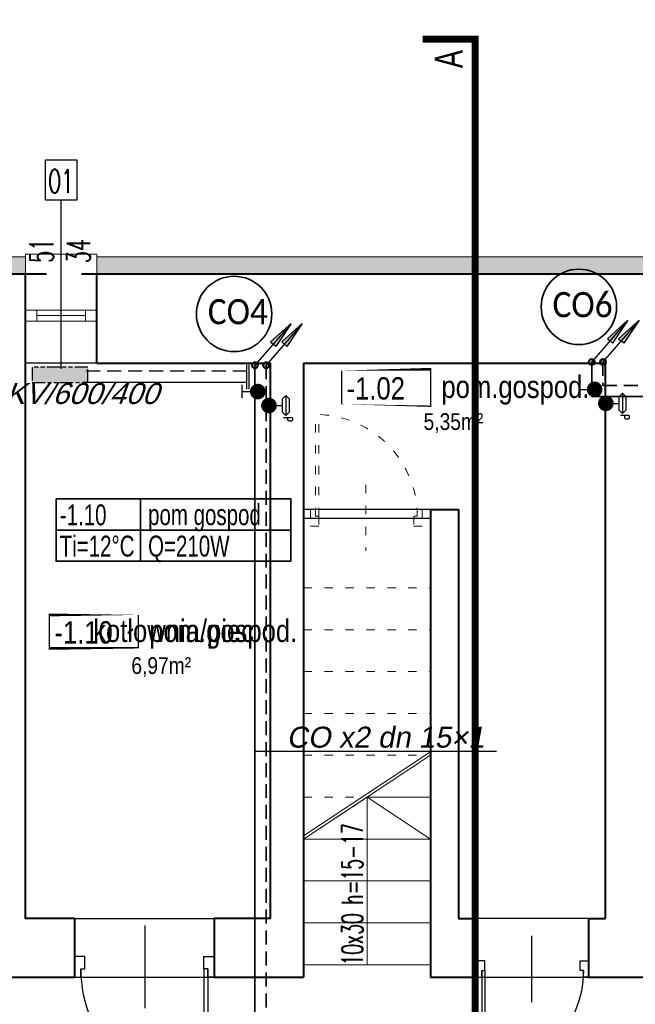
# Model space of a CAD drawing. Header units: millimetres. Extents: x 8949 to 48457, y -1077 to 15217.
# Tile 4 of 63: x 21165 to 21606, y 8088 to 8793. Entities that reach past the tile are written whole.
import ezdxf
from ezdxf.enums import TextEntityAlignment as Align

# ---------------------------------------------------------------- set-up
doc = ezdxf.new("R2010")
doc.units = ezdxf.units.MM
for name, pattern in [('ACAD_ISO03W100', [30, 12, -18]), ('DASHED', [0.75, 0.5, -0.25]), ('PHANTOM', [29.5, 9.5, -1.5, 3, -1.5, 3, -1.5, 9.5])]:
    doc.linetypes.add(name, pattern=pattern)
for name, color, linetype, lineweight in [('0A_KONSTR', 250, 'Continuous', 40), ('0A_OCIEPLENIE', 30, 'Continuous', 9), ('0A_OPISY POM', 7, 'Continuous', 9), ('0A_POMOCNICZE', 30, 'Continuous', 9), ('0A_STOLARKA', 140, 'Continuous', 9), ('__ IS co_OZN POM', 6, 'Continuous', 35), ('___CO', 1, 'Continuous', 25), ('___IS GRZEJNIKI', 1, 'PHANTOM', 30), ('___IS OPIS PIONÓW', 2, 'Continuous', 25), ('___IS OPIS SREDNIC CO', 2, 'Continuous', 25), ('___IS PION CO', 1, 'Continuous', 25)]:
    doc.layers.add(name, color=color, linetype=linetype, lineweight=lineweight)
for name, color, linetype in [('_a_drzwi', 2, 'Continuous'), ('ARMATURA', 7, 'Continuous'), ('Opisy', 4, 'Continuous')]:
    doc.layers.add(name, color=color, linetype=linetype)
doc.styles.add('1', font='simplex.shx', dxfattribs={"width": 0.6})
doc.styles.add('1_50', font='simplex.shx', dxfattribs={"width": 0.6})
doc.styles.add('ETYKIETY_PRZEWODOW', font='arial.ttf', dxfattribs={"oblique": 10, "height": 10})
doc.styles.add('m1_romans', font='romans.shx', dxfattribs={"width": 0.8})
doc.styles.get("Standard").update_dxf_attribs({"font": 'arial.ttf'})
pattern_1 = [(0, (8036.601214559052, 1017.80696612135), (4.7625, 2.749630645), [3.175, -6.35]), (120, (8036.601214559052, 1017.80696612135), (-4.762499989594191, 2.749630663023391), [3.174999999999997, -6.349999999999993]), (59.99999999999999, (8036.601214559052, 1017.80696612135), (1.040580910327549e-08, 5.499261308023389), [-6.35, 3.175])]

# ---------------------------------------------------------------- blocks, each defined once
blk = doc.blocks.new('A$C372b6b25')
at = {"layer": '_a_drzwi'}
for p, q in [((3.333333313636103, -4.444444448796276), (3.333333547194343, 63.88888889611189)), ((5.55555553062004, -4.444444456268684), (5.555555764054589, 63.852745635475)), ((37.04486090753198, 16.66666644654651), (37.04486075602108, -27.77777792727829)), ((0, 0), (3.33333332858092, -1.120861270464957e-08)), ((3.33333332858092, -1.120861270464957e-08), (3.333333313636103, -4.444444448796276)), ((3.333333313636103, -4.444444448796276), (5.55555553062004, -4.444444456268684)), ((5.55555553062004, -4.444444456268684), (5.555555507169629, -11.1111111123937)), ((69.44444444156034, -4.444444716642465), (69.44444441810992, -11.11111137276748)), ((71.66666665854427, -4.444444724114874), (69.44444444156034, -4.444444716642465)), ((71.66666667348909, -2.870419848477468e-07), (71.66666665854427, -4.444444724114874)), ((75, -2.982487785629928e-07), (71.66666667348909, -2.870419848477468e-07)), ((5.555555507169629, -11.1111111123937), (-3.839522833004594e-08, -11.1111110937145)), ((69.44444441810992, -11.11111137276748), (74.99999996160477, -11.1111113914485))]:
    blk.add_line(p, q, dxfattribs=at)
for points in [[(0, 0), (0, -11.1111110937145)], [(75, -2.982487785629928e-07), (74.99999996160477, -11.1111113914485)]]:
    blk.add_lwpolyline(points, dxfattribs=at)
blk.add_arc((3.333333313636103, -4.444444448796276), 68.33333334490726, 0, 89.99999980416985, dxfattribs=at)
blk = doc.blocks.new('A$C3A1D35A0')
at = {"layer": '___IS PION CO'}
blk.add_hatch(color=2, dxfattribs=at).paths.add_polyline_path([(0, 39.52686293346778), (-2.429371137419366, 19.93677408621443), (0, 19.93677408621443), (2.429371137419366, 19.93677408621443)])
at = {"layer": '___IS PION CO', "color": 2}
for points in [[(0, 39.52686293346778), (-2.429371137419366, 19.93677408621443), (0, 19.93677408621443)], [(0, 39.52686293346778), (0, 0)], [(0, 39.52686293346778), (0, 0)], [(0, 39.52686293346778), (2.429371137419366, 19.93677408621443), (0, 19.93677408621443)]]:
    blk.add_lwpolyline(points, dxfattribs=at)
blk = doc.blocks.new('REGDPG')
at = {"layer": 'ARMATURA', "linetype": 'Continuous'}
for p, q in [((-9, 15), (-6, 18)), ((-6, 18), (6, 18)), ((6, 18), (9, 15)), ((11, 21), (11, 13)), ((11, 21), (13, 21)), ((13, 21), (14, 20)), ((14, 18), (13, 17)), ((14, 20), (14, 18)), ((-6, 12), (-9, 15)), ((-9, 15), (9, 15)), ((6, 12), (-6, 12)), ((0, 6), (0, 12)), ((9, 15), (6, 12)), ((13, 17), (11, 17))]:
    blk.add_line(p, q, dxfattribs=at)
at = {"layer": 'ARMATURA', "linetype": 'Continuous', "const_width": 7}
blk.add_lwpolyline([(-3.5, 0, 1), (3.5, 0, 1)], format="xyb", close=True, dxfattribs=at)
blk = doc.blocks.new('ZAWORODCING')
at = {"layer": 'ARMATURA', "linetype": 'Continuous'}
for p, q in [((-6, 14), (6, 14)), ((0, 14), (0, 7))]:
    blk.add_line(p, q, dxfattribs=at)
at = {"layer": 'ARMATURA', "linetype": 'Continuous', "const_width": 7}
blk.add_lwpolyline([(-3.5, 0, 1), (3.5, 0, 1)], format="xyb", close=True, dxfattribs=at)

msp = doc.modelspace()

# ---------------------------------------------------------------- hatches: boundary and pattern name
at = {"layer": '0A_OCIEPLENIE', "transparency": 33554687}
h = msp.add_hatch(dxfattribs=at)
h.set_pattern_fill('HONEY', color=256)
h.set_pattern_definition(pattern_1)
h.paths.add_polyline_path([(21748.72370591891, 7458.432598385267), (21743.72370591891, 7458.432598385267), (21743.72370591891, 7446.432598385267), (21748.72370591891, 7446.432598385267)])
h.paths.add_polyline_path([(21743.72370591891, 7458.432598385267), (21725.72370591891, 7458.432598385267), (21725.72370591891, 7446.432598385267), (21743.72370591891, 7446.432598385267)])
h.paths.add_polyline_path([(21725.72370591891, 7458.432598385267), (21720.72370591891, 7458.432598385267), (21720.72370591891, 7446.432598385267), (21725.72370591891, 7446.432598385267)])
h.paths.add_polyline_path([(21668.72370591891, 7458.432598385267), (21645.72370591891, 7458.432598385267), (21645.72370591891, 7446.432598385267), (21668.72370591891, 7446.432598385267)])
h.paths.add_polyline_path([(21645.72370591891, 7458.432598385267), (21640.72370591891, 7458.432598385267), (21640.72370591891, 7446.432598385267), (21645.72370591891, 7446.432598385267)])
h.paths.add_polyline_path([(21588.72370591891, 7458.432598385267), (21573.72370591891, 7458.432598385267), (21573.72370591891, 7446.43259838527), (21588.72370591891, 7446.43259838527)])
h.paths.add_polyline_path([(21573.72370591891, 7458.432598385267), (21491.05126468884, 7458.432598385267), (21491.05126468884, 7446.43259838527), (21573.72370591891, 7446.43259838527)])
h.paths.add_polyline_path([(21491.05126468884, 7458.432598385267), (21450.16534674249, 7458.432598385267), (21450.16534674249, 7446.43259838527), (21491.05126468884, 7446.43259838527)])
h.paths.add_polyline_path([(21450.16534674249, 7458.432598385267), (21435.16534674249, 7458.432598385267), (21435.16534674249, 7446.43259838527), (21450.16534674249, 7446.43259838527)])
h.paths.add_polyline_path([(21384.16534674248, 7458.432598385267), (21379.16534674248, 7458.432598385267), (21379.16534674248, 7446.432598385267), (21384.16534674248, 7446.432598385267)])
h.paths.add_polyline_path([(21379.16534674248, 7458.432598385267), (21361.16534674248, 7458.432598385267), (21361.16534674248, 7446.432598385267), (21379.16534674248, 7446.432598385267)])
h.paths.add_polyline_path([(21361.16534674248, 7458.432598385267), (21356.16534674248, 7458.432598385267), (21356.16534674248, 7446.432598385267), (21361.16534674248, 7446.432598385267)])
h.paths.add_polyline_path([(21304.16534674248, 7458.432598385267), (21289.16534674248, 7458.432598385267), (21289.16534674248, 7446.432598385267), (21304.16534674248, 7446.432598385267)])
h.paths.add_polyline_path([(21289.16534674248, 7458.432598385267), (21169.16534674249, 7458.432598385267), (21169.16534674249, 7446.432598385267), (21289.16534674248, 7446.432598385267)])
h.paths.add_polyline_path([(21169.16534674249, 7458.432598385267), (21154.16534674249, 7458.432598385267), (21154.16534674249, 7446.432598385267), (21169.16534674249, 7446.432598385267)])
h.paths.add_polyline_path([(21033.16534674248, 7458.432598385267), (21018.16534674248, 7458.432598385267), (21018.16534674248, 7446.432598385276), (21033.16534674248, 7446.432598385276)])
h.paths.add_polyline_path([(21018.16534674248, 7458.432598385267), (20534.16534674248, 7458.432598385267), (20534.16534674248, 7711.432598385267), (20522.16534674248, 7711.432598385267), (20522.16534674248, 7446.432598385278), (20534.16534674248, 7446.432598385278), (21018.16534674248, 7446.432598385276)])
h.paths.add_polyline_path([(20534.16534674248, 7789.432598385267), (20522.16534674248, 7789.432598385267), (20522.16534674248, 7762.432598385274), (20534.16534674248, 7762.432598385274)])
h.paths.add_polyline_path([(20534.16534674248, 8218.432598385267), (20522.16534674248, 8218.432598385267), (20522.16534674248, 7840.432598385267), (20534.16534674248, 7840.432598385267)])
h.paths.add_polyline_path([(21373.62060964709, 8001.771961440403), (21413.36027445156, 8001.771961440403), (21413.36027445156, 8028.794307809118), (21373.62060964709, 8028.794307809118)], flags=9)
h.paths.add_polyline_path([(20674.16391548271, 8327.965227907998), (20674.16391548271, 8356.565227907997), (20653.16391548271, 8356.565227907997), (20653.16391548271, 8327.965227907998)], flags=9)
h.paths.add_polyline_path([(20674.16391548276, 8118.132598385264), (20674.16391548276, 8138.732598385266), (20653.16391548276, 8138.732598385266), (20653.16391548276, 8118.132598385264)], flags=9)
h.paths.add_polyline_path([(20674.16391548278, 8022.432598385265), (20674.16391548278, 8049.432598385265), (20653.16391548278, 8049.432598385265), (20653.16391548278, 8022.432598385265)], flags=9)
h.paths.add_polyline_path([(20674.16391548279, 7931.932598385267), (20674.16391548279, 7952.932598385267), (20653.16391548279, 7952.932598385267), (20653.16391548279, 7931.932598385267)], flags=9)
h.paths.add_polyline_path([(20654.70457165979, 7707.06116981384), (20654.70457165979, 7735.661169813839), (20633.70457165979, 7735.661169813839), (20633.70457165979, 7707.06116981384)], flags=9)
h.paths.add_polyline_path([(20743.92645476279, 8193.325151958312), (20772.52645476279, 8193.325151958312), (20772.52645476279, 8214.325151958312), (20743.92645476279, 8214.325151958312)], flags=9)
h.paths.add_polyline_path([(20965.36534674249, 8193.325151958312), (20985.96534674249, 8193.325151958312), (20985.96534674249, 8214.325151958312), (20965.36534674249, 8214.325151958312)], flags=9)
h.paths.add_polyline_path([(21062.86534674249, 8193.325151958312), (21089.46534674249, 8193.325151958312), (21089.46534674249, 8214.325151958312), (21062.86534674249, 8214.325151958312)], flags=9)
h.paths.add_polyline_path([(20903.36444984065, 8216.029296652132), (20903.36444984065, 8239.429296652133), (20882.36444984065, 8239.429296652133), (20882.36444984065, 8216.029296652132)], flags=9)
h.paths.add_polyline_path([(20740.17812377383, 7573.905326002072), (20767.17812377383, 7573.905326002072), (20767.17812377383, 7594.905326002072), (20740.17812377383, 7594.905326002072)], flags=25)
h.paths.add_polyline_path([(21057.06534674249, 7573.905326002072), (21085.26534674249, 7573.905326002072), (21085.26534674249, 7594.905326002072), (21057.06534674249, 7594.905326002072)], flags=9)
h.paths.add_polyline_path([(21362.36534674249, 7573.90532600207), (21390.96534674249, 7573.90532600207), (21390.96534674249, 7594.90532600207), (21362.36534674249, 7594.90532600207)], flags=9)
h.paths.add_polyline_path([(21676.66534674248, 7573.905326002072), (21705.66534674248, 7573.905326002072), (21705.66534674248, 7594.905326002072), (21676.66534674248, 7594.905326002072)], flags=9)
h.paths.add_polyline_path([(21489.82424098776, 7828.177741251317), (21489.82424098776, 7855.177741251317), (21468.82424098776, 7855.177741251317), (21468.82424098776, 7828.177741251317)], flags=9)
h.paths.add_polyline_path([(21525.1696310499, 7736.2763530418), (21542.1696310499, 7736.2763530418), (21542.1696310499, 7757.2763530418), (21525.1696310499, 7757.2763530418)], flags=9)
h.paths.add_polyline_path([(21594.25587722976, 7729.510486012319), (21594.25587722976, 7758.110486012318), (21573.25587722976, 7758.110486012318), (21573.25587722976, 7729.510486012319)], flags=9)
h.paths.add_polyline_path([(21238.12639449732, 8250.438293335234), (21238.12639449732, 8279.038293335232), (21217.12639449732, 8279.038293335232), (21217.12639449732, 8250.438293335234)], flags=9)
h.paths.add_polyline_path([(21238.12639449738, 7707.632598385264), (21238.12639449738, 7736.232598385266), (21217.12639449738, 7736.232598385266), (21217.12639449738, 7707.632598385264)], flags=9)
h.paths.add_polyline_path([(20871.4571188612, 7842.327518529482), (20891.6571188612, 7842.327518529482), (20891.6571188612, 7863.327518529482), (20871.4571188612, 7863.327518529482)], flags=9)
h.paths.add_polyline_path([(20986.06534674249, 7842.327518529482), (21006.26534674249, 7842.327518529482), (21006.26534674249, 7863.327518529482), (20986.06534674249, 7863.327518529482)], flags=9)
h.paths.add_polyline_path([(20822.57036450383, 7889.819634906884), (20822.57036450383, 7910.419634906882), (20801.57036450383, 7910.419634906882), (20801.57036450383, 7889.819634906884)], flags=9)
h.paths.add_polyline_path([(21066.26253718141, 7889.380100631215), (21066.26253718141, 7909.980100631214), (21045.26253718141, 7909.980100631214), (21045.26253718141, 7889.380100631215)], flags=9)
h.paths.add_polyline_path([(21136.91124650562, 7752.365417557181), (21136.91124650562, 7780.96541755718), (21115.91124650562, 7780.96541755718), (21115.91124650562, 7752.365417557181)], flags=9)
h.paths.add_polyline_path([(21639.7596360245, 7426.791666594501), (21639.7596360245, 7451.9916665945), (21614.5596360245, 7451.9916665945), (21614.5596360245, 7426.791666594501)], flags=9)
h.paths.add_polyline_path([(21613.3385257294, 7429.477470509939), (21613.3385257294, 7449.877470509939), (21588.1385257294, 7449.877470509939), (21588.1385257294, 7429.477470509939)], flags=9)
h.paths.add_polyline_path([(21719.7596360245, 7426.791666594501), (21719.7596360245, 7451.9916665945), (21694.5596360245, 7451.9916665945), (21694.5596360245, 7426.791666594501)], flags=9)
h.paths.add_polyline_path([(21693.33852572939, 7429.477470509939), (21693.33852572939, 7449.877470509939), (21668.13852572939, 7449.877470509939), (21668.13852572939, 7429.477470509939)], flags=9)
h.paths.add_polyline_path([(21799.7596360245, 7426.791666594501), (21799.7596360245, 7451.9916665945), (21774.5596360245, 7451.9916665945), (21774.5596360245, 7426.791666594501)], flags=9)
h.paths.add_polyline_path([(21773.33852572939, 7429.477470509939), (21773.33852572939, 7449.877470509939), (21748.13852572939, 7449.877470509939), (21748.13852572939, 7429.477470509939)], flags=9)
h.paths.add_polyline_path([(21603.69324741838, 7378.050033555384), (21625.05324741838, 7378.050033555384), (21625.05324741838, 7403.250033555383), (21603.69324741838, 7403.250033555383)], flags=9)
h.paths.add_polyline_path([(21683.69324741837, 7378.050033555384), (21705.05324741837, 7378.050033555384), (21705.05324741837, 7403.250033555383), (21683.69324741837, 7403.250033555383)], flags=9)
h.paths.add_polyline_path([(21763.69324741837, 7378.050033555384), (21785.05324741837, 7378.050033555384), (21785.05324741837, 7403.250033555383), (21763.69324741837, 7403.250033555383)], flags=9)
h.paths.add_polyline_path([(21956.13488824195, 7378.050033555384), (21977.49488824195, 7378.050033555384), (21977.49488824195, 7403.250033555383), (21956.13488824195, 7403.250033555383)], flags=9)
h.paths.add_polyline_path([(21669.30192060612, 7678.618545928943), (21783.28827804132, 7678.618545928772), (21783.28827804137, 7711.928232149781), (21669.30192060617, 7711.928232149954)], flags=9)
h.paths.add_polyline_path([(21604.07009452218, 7658.137891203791), (21652.85590625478, 7658.137891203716), (21652.85590625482, 7683.120155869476), (21604.07009452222, 7683.120155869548)], flags=9)
h.paths.add_polyline_path([(21493.08263417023, 8753.618184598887), (21493.08263417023, 8776.720503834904), (21451.86844590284, 8776.720503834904), (21451.86844590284, 8753.618184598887)], flags=9)
h.paths.add_polyline_path([(21493.08263417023, 7301.373594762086), (21493.08263417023, 7324.475913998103), (21451.86844590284, 7324.475913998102), (21451.86844590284, 7301.373594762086)], flags=9)
h.paths.add_polyline_path([(21252.50357933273, 8338.787035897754), (21366.48993676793, 8338.787035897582), (21366.48993676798, 8372.096722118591), (21252.50357933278, 8372.096722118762)], flags=9)
h.paths.add_polyline_path([(20736.31588251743, 7678.618545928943), (20840.08668742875, 7678.618545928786), (20840.0866874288, 7711.928232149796), (20736.31588251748, 7711.928232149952)], flags=9)
h.paths.add_polyline_path([(21047.87178949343, 7678.618545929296), (21161.85814692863, 7678.618545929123), (21161.85814692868, 7711.928232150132), (21047.87178949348, 7711.928232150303)], flags=9)
h.paths.add_polyline_path([(21364.1983098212, 7678.618545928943), (21478.1846672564, 7678.618545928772), (21478.18466725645, 7711.928232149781), (21364.19830982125, 7711.928232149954)], flags=9)
h.paths.add_polyline_path([(21712.71030987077, 8338.787035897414), (21826.69666730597, 8338.787035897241), (21826.69666730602, 8372.096722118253), (21712.71030987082, 8372.096722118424)], flags=9)
h.paths.add_polyline_path([(21187.32905202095, 8318.306381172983), (21236.11486375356, 8318.30638117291), (21236.1148637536, 8343.288645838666), (21187.32905202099, 8343.288645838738)], flags=9)
h.paths.add_polyline_path([(21186.69123397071, 8337.845640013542), (21236.47022442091, 8337.845640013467), (21236.47022442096, 8371.155326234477), (21186.69123397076, 8371.155326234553)], flags=9)
h.paths.add_polyline_path([(20952.16538171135, 8338.525098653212), (21075.29771458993, 8338.525098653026), (21075.29771458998, 8371.834784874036), (20952.1653817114, 8371.834784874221)], flags=9)
h.paths.add_polyline_path([(20887.13000856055, 8318.306381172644), (20943.5611136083, 8318.30638117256), (20943.56111360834, 8343.288645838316), (20887.13000856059, 8343.2886458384)], flags=9)
h.paths.add_polyline_path([(20886.30938014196, 8337.845640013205), (20936.08837059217, 8337.84564001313), (20936.08837059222, 8371.155326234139), (20886.30938014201, 8371.155326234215)], flags=9)
h.paths.add_polyline_path([(20669.53698958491, 7658.137891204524), (20725.96809463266, 7658.13789120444), (20725.9680946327, 7683.120155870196), (20669.53698958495, 7683.120155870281)], flags=24)
h.paths.add_polyline_path([(20669.80503783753, 7677.677150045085), (20719.58402828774, 7677.67715004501), (20719.58402828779, 7710.986836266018), (20669.80503783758, 7710.986836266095)], flags=24)
h.paths.add_polyline_path([(20982.63996340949, 7658.137891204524), (21031.42577514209, 7658.137891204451), (21031.42577514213, 7683.120155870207), (20982.63996340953, 7683.12015587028)], flags=9)
h.paths.add_polyline_path([(20982.02670197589, 7677.677150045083), (21031.80569242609, 7677.677150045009), (21031.80569242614, 7710.986836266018), (20982.02670197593, 7710.986836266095)], flags=9)
h.paths.add_polyline_path([(21298.04151784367, 7658.137891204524), (21354.47262289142, 7658.13789120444), (21354.47262289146, 7683.120155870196), (21298.04151784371, 7683.120155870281)], flags=9)
h.paths.add_polyline_path([(21298.35322230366, 7677.677150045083), (21348.13221275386, 7677.677150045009), (21348.13221275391, 7710.986836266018), (21298.3532223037, 7710.986836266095)], flags=9)
h.paths.add_polyline_path([(21603.34769257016, 7677.677150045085), (21653.12668302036, 7677.67715004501), (21653.12668302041, 7710.986836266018), (21603.34769257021, 7710.986836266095)], flags=9)
h.paths.add_polyline_path([(21954.94736955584, 7674.176526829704), (22039.35664649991, 7674.176526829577), (22039.35664649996, 7707.486213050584), (21954.94736955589, 7707.486213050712)], flags=9)
h.paths.add_polyline_path([(21888.82331973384, 7658.137891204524), (21945.25442478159, 7658.13789120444), (21945.25442478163, 7683.120155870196), (21888.82331973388, 7683.120155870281)], flags=9)
h.paths.add_polyline_path([(21889.16776634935, 7677.677150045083), (21938.94675679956, 7677.677150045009), (21938.94675679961, 7710.986836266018), (21889.1677663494, 7710.986836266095)], flags=9)
h.paths.add_polyline_path([(21646.55351789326, 8318.306381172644), (21702.98462294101, 8318.30638117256), (21702.98462294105, 8343.288645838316), (21646.5535178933, 8343.288645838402)], flags=9)
h.paths.add_polyline_path([(21646.86522235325, 8337.845640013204), (21696.64421280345, 8337.845640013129), (21696.64421280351, 8371.155326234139), (21646.8652223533, 8371.155326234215)], flags=9)
h.paths.add_polyline_path([(21461.71534346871, 8513.600384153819), (21575.70170090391, 8513.600384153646), (21575.70170090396, 8546.910070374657), (21461.71534346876, 8546.910070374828)], flags=9)
h.paths.add_polyline_path([(21396.48351738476, 8493.119729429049), (21445.26932911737, 8493.119729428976), (21445.26932911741, 8518.101994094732), (21396.4835173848, 8518.101994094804)], flags=9)
h.paths.add_polyline_path([(21395.96848241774, 8512.658988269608), (21445.74747286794, 8512.658988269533), (21445.74747286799, 8545.968674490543), (21395.96848241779, 8545.96867449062)], flags=9)
h.paths.add_polyline_path([(20892.49067118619, 8040.692653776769), (21002.3733451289, 8040.692653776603), (21002.37334512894, 8074.002339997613), (20892.49067118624, 8074.002339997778)], flags=9)
h.paths.add_polyline_path([(20827.4552980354, 8020.211999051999), (20883.88640308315, 8020.211999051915), (20883.88640308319, 8045.194263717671), (20827.45529803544, 8045.194263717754)], flags=9)
h.paths.add_polyline_path([(20829.19947179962, 8039.751257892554), (20878.97846224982, 8039.75125789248), (20878.97846224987, 8073.060944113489), (20829.19947179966, 8073.060944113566)], flags=9)
h.paths.add_polyline_path([(23135.22363020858, 7443.780619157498), (23358.70248423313, 7443.780619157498), (23358.70248423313, 7531.968431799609), (23135.22363020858, 7531.968431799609)], flags=9)
h.paths.add_polyline_path([(23133.10995033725, 7558.022681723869), (23412.14942029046, 7558.022681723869), (23412.14942029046, 7639.691932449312), (23133.10995033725, 7639.691932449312)], flags=9)
h.paths.add_polyline_path([(23137.44402740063, 7325.375708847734), (23231.80129206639, 7325.375708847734), (23231.80129206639, 7343.736629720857), (23137.44402740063, 7343.736629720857)], flags=9)
h.paths.add_polyline_path([(23359.28262447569, 7155.657134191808), (23394.00078827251, 7155.657134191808), (23394.00078827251, 7176.376923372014), (23359.28262447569, 7176.376923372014)], flags=9)
h.paths.add_polyline_path([(23081.41918160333, 8403.973216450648), (23412.4751818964, 8403.973216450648), (23412.4751818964, 9132.06125635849), (23081.41918160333, 9132.06125635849)], flags=9)
h.paths.add_polyline_path([(23135.68500805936, 7235.452969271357), (23346.86773849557, 7235.452969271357), (23346.86773849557, 7289.921575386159), (23135.68500805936, 7289.921575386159)], flags=9)
h.paths.add_polyline_path([(23136.90405960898, 7381.559866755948), (23306.6669021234, 7381.559866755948), (23306.6669021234, 7423.58959917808), (23136.90405960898, 7423.58959917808)], flags=9)
h.paths.add_polyline_path([(23237.12699256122, 7154.680444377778), (23296.83098621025, 7154.680444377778), (23296.83098621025, 7175.400233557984), (23237.12699256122, 7175.400233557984)], flags=9)
h.paths.add_polyline_path([(23134.79798755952, 7531.722983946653), (23283.42355245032, 7531.722983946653), (23283.42355245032, 7552.442773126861), (23134.79798755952, 7552.442773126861)], flags=9)
h.paths.add_polyline_path([(23133.75548244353, 7638.506261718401), (23285.48112833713, 7638.506261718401), (23285.48112833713, 7659.226050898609), (23133.75548244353, 7659.226050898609)], flags=9)
h.paths.add_polyline_path([(23358.54053376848, 7196.513202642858), (23421.87757333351, 7196.513202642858), (23421.87757333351, 7216.91422583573), (23358.54053376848, 7216.91422583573)], flags=9)
h.paths.add_polyline_path([(23137.19484688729, 7291.481202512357), (23256.15016749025, 7291.481202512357), (23256.15016749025, 7312.200991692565), (23137.19484688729, 7312.200991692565)], flags=9)
h.paths.add_polyline_path([(23135.68613474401, 7423.263701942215), (23221.08239263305, 7423.263701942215), (23221.08239263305, 7443.983491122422), (23135.68613474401, 7443.983491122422)], flags=9)
h.paths.add_polyline_path([(23135.40216427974, 7194.306786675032), (23252.01184837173, 7194.306786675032), (23252.01184837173, 7215.02657585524), (23135.40216427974, 7215.02657585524)], flags=9)
h.paths.add_polyline_path([(23135.81994198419, 7342.800471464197), (23267.25788963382, 7342.800471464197), (23267.25788963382, 7363.520260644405), (23135.81994198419, 7363.520260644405)], flags=9)
h.paths.add_polyline_path([(23135.57972078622, 7175.247606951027), (23193.66508807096, 7175.247606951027), (23193.66508807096, 7195.967396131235), (23135.57972078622, 7195.967396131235)], flags=9)
h.paths.add_polyline_path([(23236.41735283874, 7175.354507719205), (23285.13389125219, 7175.354507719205), (23285.13389125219, 7196.074296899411), (23236.41735283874, 7196.074296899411)], flags=9)
h.paths.add_polyline_path([(23136.37911449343, 7215.831377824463), (23204.89982138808, 7215.831377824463), (23204.89982138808, 7236.080461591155), (23136.37911449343, 7236.080461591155)], flags=9)
h.paths.add_polyline_path([(23357.7480666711, 7215.896456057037), (23404.42312139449, 7215.896456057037), (23404.42312139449, 7236.145539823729), (23357.7480666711, 7236.145539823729)], flags=9)
h.paths.add_polyline_path([(23358.1740456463, 7175.512109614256), (23419.69399583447, 7175.512109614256), (23419.69399583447, 7195.761193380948), (23358.1740456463, 7195.761193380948)], flags=9)
h.paths.add_polyline_path([(23135.26118712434, 7154.135968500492), (23167.62685582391, 7154.135968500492), (23167.62685582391, 7174.855757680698), (23135.26118712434, 7174.855757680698)], flags=9)
h.paths.add_polyline_path([(23130.67684364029, 7088.110058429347), (23447.0428054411, 7088.110058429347), (23447.0428054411, 7154.097439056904), (23130.67684364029, 7154.097439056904)], flags=9)
h.paths.add_polyline_path([(20503.33483340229, 7711.896668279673), (20528.53483340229, 7711.896668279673), (20528.53483340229, 7737.096668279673), (20503.33483340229, 7737.096668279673)], flags=9)
h.paths.add_polyline_path([(20506.02063731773, 7738.317778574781), (20526.42063731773, 7738.317778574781), (20526.42063731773, 7763.517778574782), (20506.02063731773, 7763.517778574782)], flags=9)
h.paths.add_polyline_path([(20503.33483340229, 7789.896668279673), (20528.53483340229, 7789.896668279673), (20528.53483340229, 7815.096668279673), (20503.33483340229, 7815.096668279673)], flags=9)
h.paths.add_polyline_path([(20506.02063731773, 7816.317778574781), (20526.42063731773, 7816.317778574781), (20526.42063731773, 7841.517778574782), (20506.02063731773, 7841.517778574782)], flags=9)
h.paths.add_polyline_path([(20616.34965918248, 8220.440119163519), (20616.34965918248, 8250.911547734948), (20599.84965918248, 8250.911547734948), (20599.84965918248, 8220.440119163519)], flags=9)
h.paths.add_polyline_path([(20503.81483340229, 8222.89666827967), (20528.05483340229, 8222.89666827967), (20528.05483340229, 8248.09666827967), (20503.81483340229, 8248.09666827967)], flags=9)
h.paths.add_polyline_path([(20504.10063731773, 8249.31777857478), (20528.34063731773, 8249.31777857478), (20528.34063731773, 8274.517778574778), (20504.10063731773, 8274.517778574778)], flags=9)
h.paths.add_polyline_path([(20616.34965918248, 8312.73964415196), (20616.34965918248, 8343.211072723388), (20599.84965918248, 8343.211072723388), (20599.84965918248, 8312.73964415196)], flags=9)
h.paths.add_polyline_path([(20503.81483340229, 8331.39666827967), (20528.0548334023, 8331.39666827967), (20528.0548334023, 8356.59666827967), (20503.81483340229, 8356.59666827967)], flags=9)
h.paths.add_polyline_path([(20503.86063731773, 8357.81777857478), (20528.58063731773, 8357.81777857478), (20528.58063731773, 8383.017778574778), (20503.86063731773, 8383.017778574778)], flags=9)
h.paths.add_polyline_path([(20739.9671601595, 8358.150064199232), (20799.44874269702, 8358.150064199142), (20799.44874269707, 8391.45975042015), (20739.96716015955, 8391.459750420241)], flags=9)
h.paths.add_polyline_path([(21075.20127684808, 8615.290125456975), (21075.20127684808, 8640.010125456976), (21050.00127684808, 8640.010125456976), (21050.00127684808, 8615.290125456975)], flags=9)
h.paths.add_polyline_path([(21048.78016655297, 8615.575929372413), (21048.78016655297, 8640.295929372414), (21023.58016655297, 8640.295929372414), (21023.58016655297, 8615.575929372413)], flags=9)
h.paths.add_polyline_path([(21219.70127684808, 8615.050125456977), (21219.70127684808, 8640.250125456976), (21194.50127684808, 8640.250125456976), (21194.50127684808, 8615.050125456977)], flags=9)
h.paths.add_polyline_path([(21193.28016655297, 8617.735929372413), (21193.28016655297, 8638.135929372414), (21168.08016655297, 8638.135929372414), (21168.08016655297, 8617.735929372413)], flags=9)
h.paths.add_polyline_path([(21724.70127684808, 8615.050125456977), (21724.70127684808, 8640.250125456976), (21699.50127684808, 8640.250125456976), (21699.50127684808, 8615.050125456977)], flags=9)
h.paths.add_polyline_path([(21698.28016655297, 8617.735929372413), (21698.28016655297, 8638.135929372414), (21673.08016655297, 8638.135929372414), (21673.08016655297, 8617.735929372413)], flags=9)
h.paths.add_polyline_path([(21872.70127684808, 8615.050125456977), (21872.70127684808, 8640.250125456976), (21847.50127684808, 8640.250125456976), (21847.50127684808, 8615.050125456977)], flags=9)
h.paths.add_polyline_path([(21846.28016655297, 8617.735929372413), (21846.28016655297, 8638.135929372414), (21821.08016655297, 8638.135929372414), (21821.08016655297, 8617.735929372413)], flags=9)
h.paths.add_polyline_path([(22019.70127684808, 8615.050125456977), (22019.70127684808, 8640.250125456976), (21994.50127684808, 8640.250125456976), (21994.50127684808, 8615.050125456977)], flags=9)
h.paths.add_polyline_path([(21993.28016655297, 8617.735929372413), (21993.28016655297, 8638.135929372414), (21968.08016655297, 8638.135929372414), (21968.08016655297, 8617.735929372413)], flags=9)
h.paths.add_polyline_path([(21862.57446447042, 8026.996781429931), (21922.05604700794, 8026.996781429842), (21922.05604700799, 8060.306467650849), (21862.57446447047, 8060.30646765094)], flags=9)
h.paths.add_polyline_path([(21649.97674942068, 7747.876126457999), (21746.56610822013, 7747.876126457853), (21746.56610822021, 7802.802911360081), (21649.97674942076, 7802.802911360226)], flags=9)
h.paths.add_polyline_path([(21916.47386146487, 7749.699151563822), (21975.95544400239, 7749.699151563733), (21975.95544400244, 7783.008837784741), (21916.47386146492, 7783.008837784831)], flags=9)
h.paths.add_polyline_path([(21920.34872090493, 7528.203362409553), (22003.2772923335, 7528.203362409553), (22003.2772923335, 7541.703362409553), (21920.34872090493, 7541.703362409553)], flags=9)
h.paths.add_polyline_path([(21992.20127684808, 7426.791666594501), (21992.20127684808, 7451.9916665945), (21967.00127684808, 7451.9916665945), (21967.00127684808, 7426.791666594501)], flags=9)
h.paths.add_polyline_path([(21965.78016655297, 7429.477470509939), (21965.78016655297, 7449.877470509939), (21940.58016655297, 7449.877470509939), (21940.58016655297, 7429.477470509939)], flags=9)
h.paths.add_polyline_path([(21435.20127684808, 7429.191666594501), (21435.20127684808, 7449.591666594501), (21410.00127684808, 7449.591666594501), (21410.00127684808, 7429.191666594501)], flags=9)
h.paths.add_polyline_path([(21408.78016655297, 7429.477470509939), (21408.78016655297, 7449.877470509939), (21383.58016655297, 7449.877470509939), (21383.58016655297, 7429.477470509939)], flags=9)
h.paths.add_polyline_path([(21355.20127684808, 7426.791666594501), (21355.20127684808, 7451.9916665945), (21330.00127684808, 7451.9916665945), (21330.00127684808, 7426.791666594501)], flags=9)
h.paths.add_polyline_path([(21328.78016655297, 7427.317470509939), (21328.78016655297, 7452.037470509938), (21303.58016655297, 7452.037470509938), (21303.58016655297, 7427.317470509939)], flags=9)
h.paths.add_polyline_path([(21118.70127684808, 7427.271666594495), (21118.70127684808, 7451.511666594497), (21093.50127684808, 7451.511666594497), (21093.50127684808, 7427.271666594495)], flags=9)
h.paths.add_polyline_path([(21092.28016655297, 7425.637470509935), (21092.28016655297, 7453.717470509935), (21067.08016655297, 7453.717470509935), (21067.08016655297, 7425.637470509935)], flags=9)
h.paths.add_polyline_path([(21030.28104360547, 7522.195472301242), (21062.80961503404, 7522.195472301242), (21062.80961503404, 7538.695472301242), (21030.28104360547, 7538.695472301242)], flags=9)
h.paths.add_polyline_path([(21414.3908424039, 8109.659021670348), (21414.3908424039, 8223.873307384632), (21391.8908424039, 8223.873307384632), (21391.8908424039, 8109.659021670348)], flags=9)
h.paths.add_polyline_path([(20973.82230474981, 8658.707102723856), (21080.75087617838, 8658.707102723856), (21080.75087617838, 8681.207102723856), (20973.82230474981, 8681.207102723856)], flags=9)
h = msp.add_hatch(dxfattribs=at)
h.set_pattern_fill('HONEY', color=256)
h.set_pattern_definition(pattern_1)
h.paths.add_polyline_path([(20534.16534674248, 8310.432598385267), (20522.16534674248, 8310.432598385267), (20522.16534674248, 8277.432598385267), (20534.16534674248, 8277.432598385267)])
h.paths.add_polyline_path([(20534.16534674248, 8611.432598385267), (20826.16534674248, 8611.432598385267), (20826.16534674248, 8623.432598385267), (20522.16534674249, 8623.432598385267), (20522.16534674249, 8611.432598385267), (20522.16534674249, 8402.432598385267), (20534.16534674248, 8402.432598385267)])
h.paths.add_polyline_path([(20838.16534674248, 8623.432598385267), (20826.16534674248, 8623.432598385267), (20826.16534674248, 8611.432598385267), (20838.16534674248, 8611.432598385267)])
h.paths.add_polyline_path([(20857.16534674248, 8623.432598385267), (20838.16534674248, 8623.432598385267), (20838.16534674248, 8611.432598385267), (20857.16534674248, 8611.432598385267)])
h.paths.add_polyline_path([(20975.16534674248, 8623.432598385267), (20937.16534674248, 8623.432598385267), (20937.16534674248, 8611.432598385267), (20975.16534674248, 8611.432598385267)])
h.paths.add_polyline_path([(21001.16534674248, 8623.432598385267), (20975.16534674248, 8623.432598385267), (20975.16534674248, 8611.432598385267), (21001.16534674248, 8611.432598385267)])
h.paths.add_polyline_path([(21110.16534674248, 8623.432598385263), (21099.16534674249, 8623.432598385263), (21099.16534674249, 8611.432598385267), (21110.16534674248, 8611.432598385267)])
h.paths.add_polyline_path([(21137.16534674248, 8623.432598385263), (21110.16534674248, 8623.432598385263), (21110.16534674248, 8611.432598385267), (21137.16534674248, 8611.432598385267)])
h.paths.add_polyline_path([(21144.13308867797, 8623.432598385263), (21137.16534674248, 8623.432598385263), (21137.16534674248, 8611.432598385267)], flags=17)
h.paths.add_polyline_path([(21164.16534674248, 8623.432598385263), (21144.13308867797, 8623.432598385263), (21137.16534674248, 8611.432598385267), (21164.16534674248, 8611.432598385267)])
h.paths.add_polyline_path([(21169.16534674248, 8623.432598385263), (21164.16534674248, 8623.432598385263), (21164.16534674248, 8611.432598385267), (21169.16534674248, 8611.432598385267)])
h.paths.add_polyline_path([(21491.05126468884, 8623.432598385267), (21220.16534674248, 8623.432598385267), (21220.16534674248, 8611.432598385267), (21491.05126468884, 8611.432598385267)])
h.paths.add_polyline_path([(21674.16534674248, 8623.432598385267), (21491.05126468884, 8623.432598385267), (21491.05126468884, 8611.432598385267), (21674.16534674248, 8611.432598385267)])
h.paths.add_polyline_path([(21822.16534674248, 8623.432598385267), (21725.16534674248, 8623.432598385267), (21725.16534674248, 8611.432598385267), (21822.16534674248, 8611.432598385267)])
h.paths.add_polyline_path([(21954.16534674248, 8623.432598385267), (21873.16534674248, 8623.432598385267), (21873.16534674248, 8611.432598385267), (21954.16534674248, 8611.432598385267)])
h.paths.add_polyline_path([(21969.16534674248, 8623.432598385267), (21954.16534674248, 8623.432598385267), (21954.16534674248, 8611.432598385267), (21969.16534674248, 8611.432598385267)])
h.paths.add_polyline_path([(22035.16534674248, 8623.432598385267), (22020.16534674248, 8623.432598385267), (22020.16534674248, 8611.432598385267), (22035.16534674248, 8611.432598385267)])
h.paths.add_polyline_path([(22145.16534674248, 8623.432598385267), (22035.16534674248, 8623.432598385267), (22035.16534674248, 8611.432598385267), (22145.16534674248, 8611.432598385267)])
at = {"layer": '___IS GRZEJNIKI'}
msp.add_hatch(color=256, dxfattribs=at).paths.add_polyline_path([(21173.81109880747, 8544.52621558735), (21173.81109880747, 8533.52621558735), (21213.81109880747, 8533.52621558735), (21213.81109880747, 8544.52621558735)])

# ---------------------------------------------------------------- linework, layer by layer
at = {"layer": '0A_KONSTR', "linetype": 'DASHED', "ltscale": 100}
msp.add_lwpolyline([(20534.16534674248, 8611.432598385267), (22903.16534674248, 8611.432598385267), (22903.16534674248, 7458.432598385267), (20534.16534674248, 7458.432598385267)], close=True, dxfattribs=at)
at = {"layer": '0A_KONSTR'}
for points in [[(21099.16534674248, 8611.432598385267), (21169.16534674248, 8611.432598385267)], [(21169.16534674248, 8547.432598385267), (21169.16534674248, 8611.432598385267)], [(21220.16534674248, 8547.432598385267), (21220.16534674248, 8611.432598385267)], [(21220.16534674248, 8611.432598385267), (21674.16534674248, 8611.432598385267)], [(21204.16534674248, 8149.432598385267), (21169.16534674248, 8149.432598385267), (21169.16534674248, 8547.432598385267)], [(21220.16534674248, 8547.432598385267), (21344.16534674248, 8547.432598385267), (21344.16534674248, 8149.432598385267), (21304.16534674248, 8149.432598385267)], [(21368.16534674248, 8547.432598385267), (21368.16534674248, 8107.432598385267)], [(21368.16534674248, 8547.432598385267), (21584.16534674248, 8547.432598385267)], [(21584.16534674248, 8547.432598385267), (21584.16534674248, 8149.432598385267)], [(21459.16534674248, 8442.432598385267), (21459.16534674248, 8107.432598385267)], [(21459.16534674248, 8442.432598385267), (21479.16534674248, 8442.432598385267)], [(21479.16534674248, 8442.432598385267), (21479.16534674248, 8149.432598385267)], [(21204.16534674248, 8149.432598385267), (21169.16534674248, 8149.432598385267)], [(21204.16534674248, 8149.432598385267), (21204.16534674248, 8107.432598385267)], [(21304.16534674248, 8149.432598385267), (21304.16534674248, 8107.432598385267)], [(21479.16534674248, 8149.432598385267), (21492.16534674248, 8149.432598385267)], [(21492.16534674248, 8149.432598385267), (21492.16534674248, 8107.432598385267)], [(21572.16534674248, 8149.432598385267), (21584.16534674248, 8149.432598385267)], [(21572.16534674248, 8149.432598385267), (21572.16534674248, 8107.432598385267)], [(21119.16534674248, 8107.432598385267), (21204.16534674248, 8107.432598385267)], [(21304.16534674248, 8107.432598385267), (21368.16534674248, 8107.432598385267)], [(21459.16534674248, 8107.432598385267), (21492.16534674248, 8107.432598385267)], [(21572.16534674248, 8107.432598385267), (21759.16534674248, 8107.432598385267)]]:
    msp.add_lwpolyline(points, dxfattribs=at)
at = {"layer": '0A_OCIEPLENIE'}
for points in [[(21099.16534674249, 8611.432598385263), (21099.16534674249, 8623.432598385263), (21169.16534674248, 8623.432598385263), (21169.16534674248, 8611.432598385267)], [(21220.16534674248, 8611.432598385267), (21220.16534674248, 8623.432598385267), (21674.16534674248, 8623.432598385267), (21674.16534674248, 8611.432598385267)]]:
    msp.add_lwpolyline(points, dxfattribs=at)
at = {"layer": '0A_OPISY POM', "const_width": 1}
for points in [[(21395.37292817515, 8542.119587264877), (21459.12377433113, 8542.119587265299), (21459.12377433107, 8517.8876749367), (21395.3729281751, 8517.887674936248)], [(21186.16116403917, 8367.30623900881), (21249.91201019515, 8367.306239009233), (21249.91201019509, 8343.074326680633), (21186.16116403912, 8343.074326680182)]]:
    msp.add_lwpolyline(points, close=True, dxfattribs=at)
at = {"layer": '0A_POMOCNICZE', "linetype": 'ACAD_ISO03W100', "lineweight": 13, "ltscale": 0.5}
for p, q in [((21376.72090227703, 8437.691857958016), (21376.72090252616, 8510.580746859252)), ((21379.09127264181, 8437.691857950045), (21379.09127289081, 8510.542194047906)), ((21412.67986504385, 8460.210376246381), (21412.67986488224, 8412.802968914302)), ((21373.16534674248, 8442.432598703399), (21376.72090229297, 8442.432598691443)), ((21376.72090229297, 8442.432598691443), (21376.72090227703, 8437.691857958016)), ((21376.72090227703, 8437.691857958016), (21379.09127264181, 8437.691857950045)), ((21379.09127264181, 8437.691857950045), (21379.0912726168, 8430.580746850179)), ((21447.23942081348, 8437.691857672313), (21447.23942078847, 8430.580746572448)), ((21449.60979117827, 8437.691857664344), (21447.23942081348, 8437.691857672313)), ((21449.60979119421, 8442.432598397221), (21449.60979117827, 8437.691857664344)), ((21453.16534674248, 8442.432598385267), (21449.60979119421, 8442.432598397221)), ((21379.0912726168, 8430.580746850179), (21373.16534670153, 8430.580746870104)), ((21447.23942078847, 8430.580746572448), (21453.16534670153, 8430.58074655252))]:
    msp.add_line(p, q, dxfattribs=at)
at = {"layer": '0A_POMOCNICZE', "ltscale": 0.01, "const_width": 5}
msp.add_lwpolyline([(21491.05126468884, 8741.971211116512), (21491.05126468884, 8779.471211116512), (21453.55126468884, 8779.471211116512)], dxfattribs=at)
at = {"layer": '0A_POMOCNICZE', "linetype": 'ACAD_ISO03W100', "const_width": 5}
msp.add_lwpolyline([(21491.05126468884, 8741.971211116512), (21491.05126468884, 7337.704428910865)], dxfattribs=at)
at = {"layer": '0A_POMOCNICZE', "linetype": 'ACAD_ISO03W100', "lineweight": 13, "ltscale": 0.5}
for points in [[(21373.16534674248, 8442.432598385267), (21368.16534674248, 8442.432598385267)], [(21373.16534674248, 8436.432598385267), (21368.16534674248, 8436.432598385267)], [(21373.16534674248, 8442.432598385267), (21370.16534674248, 8442.432598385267)], [(21373.16534674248, 8442.432598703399), (21373.16534674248, 8430.580746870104)], [(21373.16534674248, 8436.432598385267), (21373.16534674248, 8442.432598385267)], [(21459.16534674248, 8442.432598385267), (21453.16534674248, 8442.432598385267)], [(21459.16534674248, 8442.432598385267), (21453.16534674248, 8442.432598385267)], [(21453.16534674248, 8442.432598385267), (21453.16534670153, 8430.58074655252)], [(21453.16534674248, 8436.432598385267), (21453.16534674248, 8442.432598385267)], [(21459.16534674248, 8436.432598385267), (21453.16534672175, 8436.432598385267)], [(21368.16534674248, 8386.432598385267), (21459.16534674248, 8386.432598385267)], [(21368.16534674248, 8356.432598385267), (21459.16534674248, 8356.432598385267)], [(21368.16534674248, 8326.432598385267), (21459.16534674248, 8326.432598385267)], [(21368.16534674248, 8296.432598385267), (21459.16534674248, 8296.432598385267)], [(21368.16534674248, 8266.432598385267), (21459.16534674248, 8266.432598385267)], [(21368.16534674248, 8236.432598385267), (21413.66534674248, 8236.432598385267)]]:
    msp.add_lwpolyline(points, dxfattribs=at)
at = {"layer": '0A_POMOCNICZE', "lineweight": 13, "ltscale": 3}
for points in [[(21368.16534674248, 8208.828202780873), (21459.16534674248, 8268.828202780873)], [(21368.16534674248, 8206.432598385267), (21459.16534674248, 8266.432598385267)], [(21413.66534674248, 8116.432598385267), (21413.66534674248, 8236.432598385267), (21368.16534674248, 8206.432598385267)], [(21413.66534674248, 8236.432598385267), (21459.16534674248, 8236.432598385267)], [(21413.66534674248, 8236.432598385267), (21459.16534674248, 8206.432598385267)], [(21368.16534674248, 8206.432598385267), (21459.16534674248, 8206.432598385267)], [(21368.16534674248, 8176.432598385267), (21459.16534674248, 8176.432598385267)], [(21368.16534674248, 8146.432598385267), (21459.16534674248, 8146.432598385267)], [(21368.16534674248, 8116.432598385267), (21459.16534674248, 8116.432598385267)]]:
    msp.add_lwpolyline(points, dxfattribs=at)
at = {"layer": '0A_POMOCNICZE', "linetype": 'ACAD_ISO03W100', "lineweight": 13, "ltscale": 0.5}
msp.add_arc((21376.72090227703, 8437.691857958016), 72.88888890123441, 0, 89.99999980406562, dxfattribs=at)
at = {"layer": '0A_STOLARKA'}
for p, q in [((21169.16534674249, 8585.432598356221), (21220.16534674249, 8585.432598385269)), ((21169.16534674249, 8577.432598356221), (21220.16534674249, 8577.43259833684)), ((21177.16534674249, 8581.432598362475), (21212.16534674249, 8581.43259837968))]:
    msp.add_line(p, q, dxfattribs=at)
for points in [[(21220.16534674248, 8625.432598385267), (21169.16534674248, 8625.432598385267), (21169.16534674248, 8547.432598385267), (21220.16534674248, 8547.432598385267)], [(21177.16534674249, 8577.432598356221), (21177.16534674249, 8585.432598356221), (21169.16534674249, 8585.432598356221), (21169.16534674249, 8577.432598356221)], [(21220.16534674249, 8577.432598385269), (21220.16534674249, 8585.432598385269), (21212.16534674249, 8585.432598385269), (21212.16534674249, 8577.432598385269)]]:
    msp.add_lwpolyline(points, close=True, dxfattribs=at)
at = {"layer": '__ IS co_OZN POM'}
msp.add_line((21190.97842155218, 8427.837119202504), (21359.05216727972, 8427.837119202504), dxfattribs=at)
msp.add_lwpolyline([(21190.97842155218, 8450.208594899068), (21359.05216727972, 8450.208594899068), (21359.05216727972, 8405.46564350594), (21190.97842155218, 8405.46564350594)], close=True, dxfattribs=at)
msp.add_lwpolyline([(21251.47685085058, 8405.46564350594), (21251.47685085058, 8450.208594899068)], dxfattribs=at)
at = {"layer": '___CO', "linetype": 'ByBlock', "lineweight": 35, "ltscale": 20}
for points in [[(21333.35561371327, 8545.868612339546), (21333.35561371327, 7990.612208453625)], [(21574.57282402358, 8548.196915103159), (21574.57282402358, 8523.435936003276), (21615.32350976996, 8523.435936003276), (21615.32350976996, 7990.612208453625)]]:
    msp.add_lwpolyline(points, dxfattribs=at)
at = {"layer": '___CO', "linetype": 'DASHED', "lineweight": 35, "ltscale": 20}
for points in [[(21341.35561371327, 8545.868612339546), (21341.35561371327, 7982.612208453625)], [(21582.57282402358, 8548.196915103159), (21582.57282402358, 8531.435936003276), (21623.32350976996, 8531.435936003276), (21623.32350976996, 7982.612208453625)]]:
    msp.add_lwpolyline(points, dxfattribs=at)
at = {"layer": '___IS GRZEJNIKI'}
msp.add_lwpolyline([(21173.81109880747, 8544.52621558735), (21173.81109880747, 8533.52621558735), (21213.81109880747, 8533.52621558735), (21213.81109880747, 8544.52621558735), (21173.81109880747, 8544.52621558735)], dxfattribs=at)
at = {"layer": '___IS OPIS PIONÓW', "color": 2, "lineweight": 35}
for centre in [(21565.31571571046, 8587.677401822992), (21318.47815339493, 8582.617768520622)]:
    msp.add_circle(centre, 27.00074591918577, dxfattribs=at)
at = {"layer": '___IS OPIS SREDNIC CO', "color": 2, "ltscale": 20}
msp.add_line((21333.77040875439, 8269.42989294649), (21506.33781032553, 8269.42989294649), dxfattribs=at)
at = {"layer": '___IS PION CO', "color": 6}
for points in [[(21327.61587567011, 8528.806855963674), (21327.61587567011, 8546.046645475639)], [(21329.32561503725, 8528.806855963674), (21329.32561503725, 8546.046645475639)]]:
    msp.add_lwpolyline(points, dxfattribs=at)
at = {"layer": '___IS PION CO', "linetype": 'DASHED', "ltscale": 20}
msp.add_lwpolyline([(21327.61587567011, 8541.52621558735), (21210.38715088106, 8541.52621558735)], dxfattribs=at)
at = {"layer": '___IS PION CO', "linetype": 'ByBlock', "ltscale": 20}
msp.add_lwpolyline([(21327.61587567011, 8533.52621558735), (21210.38715088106, 8533.52621558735)], dxfattribs=at)
at = {"layer": '___IS PION CO', "lineweight": 50}
for centre in [(21574.57282402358, 8548.196915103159), (21582.57282402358, 8548.196915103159), (21333.35561371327, 8545.868612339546), (21341.35561371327, 8545.868612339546)]:
    msp.add_circle(centre, 2.045944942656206, dxfattribs=at)
at = {"layer": 'Defpoints'}
for points in [[(21344.16534674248, 8547.432598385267), (21169.16534674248, 8547.432598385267), (21169.16534674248, 8149.432598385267), (21344.16534674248, 8149.432598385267)], [(21368.16534674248, 8547.432598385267), (21584.16534674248, 8547.432598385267), (21584.16534674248, 8149.432598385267), (21479.16534674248, 8149.432598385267), (21479.16534674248, 8442.432598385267), (21368.16534674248, 8442.432598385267)], [(20598.16534674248, 8107.432598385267), (21368.16534674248, 8107.432598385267), (21368.16534674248, 8436.432598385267), (21459.16534674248, 8436.432598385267), (21459.16534674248, 8107.432598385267), (22085.16534674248, 8107.432598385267), (22085.16534674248, 7964.432598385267), (20598.16534674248, 7964.432598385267)]]:
    msp.add_lwpolyline(points, close=True, dxfattribs=at)
at = {"layer": 'Opisy'}
msp.add_line((21194.66534674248, 8543.302468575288), (21194.66534674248, 8664.046748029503), dxfattribs=at)
msp.add_lwpolyline([(21183.37524584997, 8664.046747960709), (21183.37524567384, 8692.951339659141), (21205.9554480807, 8692.95133979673), (21205.95544825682, 8664.046748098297)], close=True, dxfattribs=at)

# ---------------------------------------------------------------- block references
at = {"xscale": 0.8, "yscale": 0.8, "zscale": 0.8}
for name, p, rotation in [('ZAWORODCING', (21335.40155593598, 8526.994595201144), 90), ('ZAWORODCING', (21576.61876624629, 8528.558581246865), 90), ('REGDPG', (21343.40155593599, 8516.994595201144), 270), ('REGDPG', (21584.61876624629, 8518.558581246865), 270)]:
    msp.add_blockref(name, p, dxfattribs=dict(at, rotation=rotation))
at = {"layer": '___IS PION CO', "rotation": 319.1596207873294}
for p in [(21333.35561371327, 8545.868612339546), (21341.35561371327, 8545.868612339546), (21574.57282402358, 8548.196915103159), (21582.57282402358, 8548.196915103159)]:
    msp.add_blockref('A$C3A1D35A0', p, dxfattribs=at)
at = {"layer": '_a_drzwi'}
for p, xscale, yscale, zscale, rotation in [((21304.16534674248, 8107.432598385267), 1.333333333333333, 1.333333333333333, 1.333333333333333, 180.0000003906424), ((21492.16534674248, 8107.432598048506), -1.066666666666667, 1.066666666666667, 1.066666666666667, 180)]:
    msp.add_blockref('A$C372b6b25', p, dxfattribs=dict(at, xscale=xscale, yscale=yscale, zscale=zscale, rotation=rotation))

# ---------------------------------------------------------------- texts
at = {"layer": '0A_OPISY POM', "attachment_point": 9, "line_spacing_factor": 0.8, "style": 'm1_romans'}
for s, insert, char_height, width in [('{\\fArial Narrow|b0|i0|c238|p34;\\W1;-1.02}', (21440.77612225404, 8521.09009331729), 16, 375.2998790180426), ('\\pxql;{\\fArial Narrow|b0|i0|c238|p34;\\W1;pom.gospod.}', (21842.20485413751, 8517.600384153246), 16, 375.2998790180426), ('{\\fArial Narrow|b0|i0|c238|p34;\\W1;5,35m²}', (21496.89639087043, 8497.273890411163), 12, 96.86444238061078), ('{\\fArial Narrow|b0|i0|c238|p34;\\W1;kotłownia/piec}', (21332.68763453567, 8342.787035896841), 16, 375.2998790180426), ('{\\fArial Narrow|b0|i0|c238|p34;\\W1;-1.10}', (21231.56435811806, 8346.276745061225), 16, 375.2998790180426), ('\\pxql;{\\fArial Narrow|b0|i0|c238|p34;\\W1;pom.gospod.}', (21632.99309000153, 8342.78703589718), 16, 375.2998790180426), ('{\\fArial Narrow|b0|i0|c238|p34;\\W1;6,97m²}', (21287.68462673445, 8322.460542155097), 12, 96.86444238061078)]:
    msp.add_mtext(s, dxfattribs=dict(at, insert=insert, char_height=char_height, width=width))
at = {"layer": '0A_POMOCNICZE', "ltscale": 0.01, "insert": (21462.16176104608, 8771.720503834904), "char_height": 20, "width": 48.00000000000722, "attachment_point": 3, "rotation": 90.00000000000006, "line_spacing_factor": 0.8, "style": 'm1_romans'}
msp.add_mtext('{\\W0.7;\\fArial|b0|i0|c238|p34;A}', dxfattribs=at)
at = {"layer": '__ IS co_OZN POM', "color": 2, "width": 0.7}
for s, p in [('-1.10', (21193.65128169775, 8431.179710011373)), ('pom gospod', (21256.86302791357, 8431.308234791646)), ('Ti=12%%DC', (21193.5500997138, 8408.808234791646)), ('Q=210W', (21256.86302791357, 8408.808234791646))]:
    msp.add_text(s, height=15, dxfattribs=at).set_placement(p)
at = {"layer": '___IS GRZEJNIKI', "color": 2, "insert": (21131.0489307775, 8533.106530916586), "char_height": 15, "width": 429.4147284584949, "attachment_point": 1}
msp.add_mtext('{\\Q20;22KV/600/400}', dxfattribs=at)
at = {"layer": '___IS OPIS PIONÓW', "char_height": 18, "attachment_point": 1, "style": '1_50'}
for s, insert in [('{\\fCalibri|b0|i0|c238|p34;\\W0.9;\\C2;CO6}', (21546.47587576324, 8598.293887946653)), ('{\\fCalibri|b0|i0|c238|p34;\\W0.9;\\C2;CO4}', (21299.63831344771, 8593.234254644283))]:
    msp.add_mtext_dynamic_manual_height_columns(s, width=4.098265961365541, gutter_width=7.5, heights=[0], dxfattribs=dict(at, insert=insert))
at = {"layer": '___IS OPIS SREDNIC CO', "color": 2, "style": 'ETYKIETY_PRZEWODOW', "oblique": 10}
msp.add_text('CO x2 dn 15×1', height=15, dxfattribs=at).set_placement((21426.97675611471, 8279.42989294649), align=Align.MIDDLE_CENTER)
at = {"layer": 'Opisy', "insert": (21194.31488837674, 8677.782924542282), "char_height": 16.8, "width": 158.6273684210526, "attachment_point": 5, "style": '1'}
msp.add_mtext('O1', dxfattribs=at)
at = {"layer": 'Opisy', "attachment_point": 5, "style": '1'}
for s, insert, char_height, width, rotation in [('51', (21180.68016655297, 8627.935929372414), 16.8, 158.6273684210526, 89.99999999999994), ('34', (21207.10127684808, 8627.650125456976), 16.8, 158.6273684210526, 89.99999999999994), ('10x30 h=15-17', (21403.1408424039, 8166.766164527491), 15, 158.6273684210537, 90.00000000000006)]:
    msp.add_mtext(s, dxfattribs=dict(at, insert=insert, char_height=char_height, width=width, rotation=rotation))

doc.saveas('drawing.dxf')
